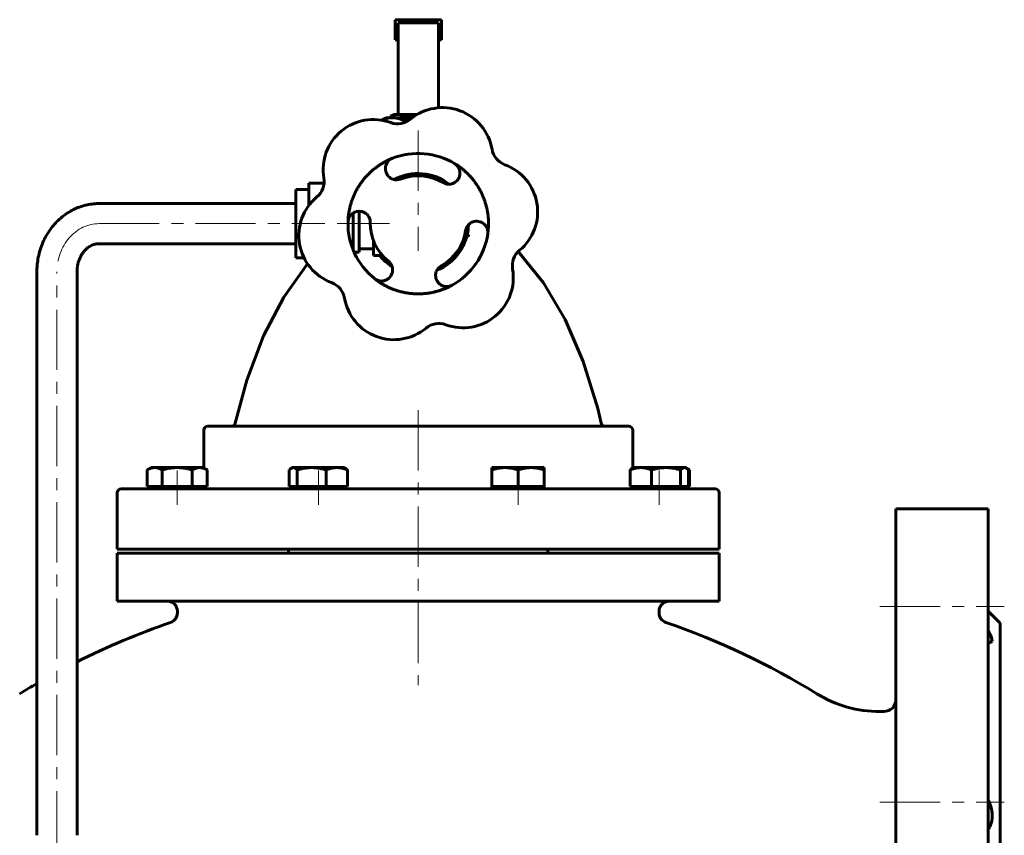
# Model space of a CAD drawing. Header units: millimetres. Extents: x 0 to 594, y 0 to 420.
# Tile 4 of 9: x 106 to 229, y 226 to 327. Entities that reach past the tile are written whole.
import ezdxf

# ---------------------------------------------------------------- set-up
doc = ezdxf.new("R2010")
doc.units = ezdxf.units.MM
doc.linetypes.add('K5LT_AXLED', pattern=[12, 7.5, -1.5, 1.5, -1.5])
doc.linetypes.add('K5LT_BASIC', pattern=[0])
doc.layers.add('Системный слой (1)', color=7, linetype='Continuous', true_color=0x6c6c6c)

# ---------------------------------------------------------------- blocks, each defined once
blk = doc.blocks.new('U2')
at = {"layer": 'Системный слой (1)', "color": 143, "linetype": 'K5LT_BASIC', "lineweight": 60, "true_color": 0x33acca}
for p, q in [((140.89, 302.03), (140.89, 306.28)), ((140.89, 297.79), (140.89, 302.03))]:
    blk.add_line(p, q, dxfattribs=at)
blk = doc.blocks.new('U3')
at = {"layer": 'Системный слой (1)', "color": 143, "linetype": 'K5LT_BASIC', "lineweight": 60, "true_color": 0x33acca}
for p, q in [((189.73, 271.44), (189.64, 271.48)), ((189.82, 271.39), (189.73, 271.44)), ((189.91, 271.34), (189.82, 271.39))]:
    blk.add_line(p, q, dxfattribs=at)
blk = doc.blocks.new('U4')
at = {"layer": 'Системный слой (1)', "color": 143, "linetype": 'K5LT_BASIC', "lineweight": 60, "true_color": 0x33acca}
for p, q in [((153.62, 324.94), (153.24, 324.94)), ((159.02, 324.94), (158.65, 324.94))]:
    blk.add_line(p, q, dxfattribs=at)
blk = doc.blocks.new('U5')
at = {"layer": 'Системный слой (1)', "color": 143, "linetype": 'K5LT_BASIC', "lineweight": 60, "true_color": 0x33acca}
for p, q in [((154.45, 315.43), (154.41, 315.42)), ((155, 315.54), (154.45, 315.43)), ((155.52, 315.61), (155, 315.54)), ((156, 315.64), (155.52, 315.61))]:
    blk.add_line(p, q, dxfattribs=at)
blk = doc.blocks.new('U6')
at = {"layer": 'Системный слой (1)', "color": 143, "linetype": 'K5LT_BASIC', "lineweight": 60, "true_color": 0x33acca}
for p, q in [((189.37, 271.63), (189.3, 271.63)), ((189.45, 271.6), (189.37, 271.63)), ((189.52, 271.57), (189.45, 271.6)), ((189.61, 271.51), (189.52, 271.57)), ((189.69, 271.44), (189.61, 271.51)), ((189.78, 271.34), (189.69, 271.44))]:
    blk.add_line(p, q, dxfattribs=at)
blk = doc.blocks.new('U7')
at = {"layer": 'Системный слой (1)', "color": 143, "linetype": 'K5LT_BASIC', "lineweight": 60, "true_color": 0x33acca}
for start, end in [(291.7608, 358.5945), (219.4348, 238.5945)]:
    blk.add_arc((156.13, 302.03), 6.25, start, end, dxfattribs=at)
blk = doc.blocks.new('U8')
at = {"layer": 'Системный слой (1)', "color": 143, "linetype": 'K5LT_BASIC', "lineweight": 60, "true_color": 0x33acca}
for p, q in [((156.13, 276.78), (129.91, 276.78)), ((182.35, 276.78), (156.13, 276.78))]:
    blk.add_line(p, q, dxfattribs=at)
blk = doc.blocks.new('U9')
at = {"layer": 'Системный слой (1)', "color": 143, "linetype": 'K5LT_BASIC', "lineweight": 60, "true_color": 0x33acca}
for p, q in [((158.25, 307.92), (157.69, 308.09)), ((158.78, 307.69), (158.25, 307.92)), ((159.3, 307.42), (158.78, 307.69))]:
    blk.add_line(p, q, dxfattribs=at)
blk = doc.blocks.new('U10')
at = {"layer": 'Системный слой (1)', "color": 143, "linetype": 'K5LT_BASIC', "lineweight": 60, "true_color": 0x33acca}
for p, q in [((142.34, 297.03), (139.38, 292.87)), ((139.38, 292.87), (136.86, 288.04)), ((136.86, 288.04), (134.79, 282.54)), ((134.79, 282.54), (133.34, 277.17))]:
    blk.add_line(p, q, dxfattribs=at)
blk = doc.blocks.new('U11')
at = {"layer": 'Системный слой (1)', "color": 143, "linetype": 'K5LT_BASIC', "lineweight": 60, "true_color": 0x33acca}
for p, q in [((168.58, 298.55), (171.72, 294.66)), ((171.72, 294.66), (174.42, 290.1)), ((174.42, 290.1), (176.68, 284.87)), ((176.68, 284.87), (178.49, 278.99)), ((178.49, 278.99), (178.92, 277.17))]:
    blk.add_line(p, q, dxfattribs=at)
blk = doc.blocks.new('U12')
at = {"layer": 'Системный слой (1)', "color": 143, "linetype": 'K5LT_BASIC', "lineweight": 60, "true_color": 0x33acca}
for p, q in [((153.81, 307.84), (153.14, 307.52)), ((154.52, 308.07), (153.81, 307.84)), ((155.26, 308.22), (154.52, 308.07))]:
    blk.add_line(p, q, dxfattribs=at)
blk = doc.blocks.new('U13')
at = {"layer": 'Системный слой (1)', "color": 143, "linetype": 'K5LT_BASIC', "lineweight": 60, "true_color": 0x33acca}
for p, q in [((156.13, 268.98), (119.13, 268.98)), ((193.13, 268.98), (156.13, 268.98))]:
    blk.add_line(p, q, dxfattribs=at)
blk = doc.blocks.new('U14')
at = {"layer": 'Системный слой (1)', "color": 143, "linetype": 'K5LT_BASIC', "lineweight": 60, "true_color": 0x33acca}
for p, q in [((153.58, 307.74), (154.03, 307.92)), ((154.03, 307.92), (154.72, 308.13)), ((154.72, 308.13), (155.18, 308.21)), ((153.14, 307.52), (153.14, 307.53)), ((153.14, 307.53), (153.15, 307.53)), ((153.15, 307.53), (153.15, 307.53)), ((153.15, 307.53), (153.16, 307.53)), ((153.16, 307.53), (153.17, 307.54)), ((153.17, 307.54), (153.2, 307.55)), ((153.2, 307.55), (153.25, 307.58)), ((153.25, 307.58), (153.36, 307.64)), ((153.36, 307.64), (153.58, 307.74))]:
    blk.add_line(p, q, dxfattribs=at)
blk = doc.blocks.new('U15')
at = {"layer": 'Системный слой (1)', "color": 143, "linetype": 'K5LT_BASIC', "lineweight": 60, "true_color": 0x33acca}
for start, end in [(98.7154, 118.6011), (58.1619, 73.3264)]:
    blk.add_arc((156.13, 302.03), 6.25, start, end, dxfattribs=at)
blk = doc.blocks.new('U16')
at = {"layer": 'Системный слой (1)', "color": 143, "linetype": 'K5LT_BASIC', "lineweight": 60, "true_color": 0x33acca}
for p, q in [((151.61, 314.92), (151.67, 314.96)), ((151.67, 314.96), (151.73, 315)), ((151.73, 315), (151.8, 315.04))]:
    blk.add_line(p, q, dxfattribs=at)
blk = doc.blocks.new('U17')
at = {"layer": 'Системный слой (1)', "color": 143, "linetype": 'K5LT_BASIC', "lineweight": 60, "true_color": 0x33acca}
for p, q in [((152.53, 315.2), (152.09, 315.09)), ((152.95, 315.23), (152.53, 315.2)), ((152.09, 315.09), (151.63, 314.91))]:
    blk.add_line(p, q, dxfattribs=at)
blk = doc.blocks.new('U18')
at = {"layer": 'Системный слой (1)', "color": 143, "linetype": 'K5LT_BASIC', "lineweight": 60, "true_color": 0x33acca}
for p, q in [((154.65, 314.96), (154.35, 314.88)), ((154.93, 315.03), (154.65, 314.96)), ((155.21, 315.09), (154.93, 315.03))]:
    blk.add_line(p, q, dxfattribs=at)
blk = doc.blocks.new('U19')
at = {"layer": 'Системный слой (1)', "color": 143, "linetype": 'K5LT_BASIC', "lineweight": 60, "true_color": 0x33acca}
for p, q in [((140.16, 271.44), (140.07, 271.34)), ((140.25, 271.51), (140.16, 271.44)), ((140.33, 271.57), (140.25, 271.51)), ((140.41, 271.6), (140.33, 271.57)), ((140.48, 271.63), (140.41, 271.6)), ((140.55, 271.63), (140.48, 271.63))]:
    blk.add_line(p, q, dxfattribs=at)
blk = doc.blocks.new('U20')
at = {"layer": 'Системный слой (1)', "color": 143, "linetype": 'K5LT_BASIC', "lineweight": 60, "true_color": 0x33acca}
for p, q in [((227.13, 251.32), (227.55, 250.52)), ((227.55, 250.52), (227.6, 249.98)), ((227.17, 249.81), (227.13, 249.82)), ((227.21, 249.81), (227.17, 249.81)), ((227.25, 249.81), (227.21, 249.81)), ((227.6, 249.98), (227.25, 249.81))]:
    blk.add_line(p, q, dxfattribs=at)
blk = doc.blocks.new('U22')
at = {"layer": 'Системный слой (1)', "color": 143, "linetype": 'K5LT_BASIC', "lineweight": 60, "true_color": 0x33acca}
for start, end in [(108.9939, 116.6459), (58.4096, 71.0061), (120.0818, 121.5904)]:
    blk.add_arc((156.13, 162.73), 94.77, start, end, dxfattribs=at)

msp = doc.modelspace()

# ---------------------------------------------------------------- linework, layer by layer
at = {"layer": 'Системный слой (1)', "color": 143, "linetype": 'K5LT_BASIC', "lineweight": 60, "true_color": 0x33acca}
for p, q in [((153.2394, 327.4501), (159.023, 327.4501)), ((153.2394, 324.9355), (153.2394, 327.4501)), ((153.6166, 327.0689), (153.6166, 315.6372)), ((158.6458, 327.0689), (153.6166, 327.0689)), ((158.6458, 316.4724), (158.6458, 327.0689)), ((159.023, 327.4501), (159.023, 324.9355)), ((152.1312, 315.2343), (151.7952, 315.0403)), ((152.1312, 315.2343), (152.9491, 315.2343)), ((153.1546, 315.6372), (152.6942, 315.4225)), ((152.6942, 315.4225), (152.6942, 315.2343)), ((152.9491, 315.2343), (155.3972, 315.2343)), ((153.1546, 315.6372), (153.5534, 315.6372)), ((153.5534, 315.6372), (156.0019, 315.6372)), ((154.4127, 315.4225), (154.4127, 315.2343)), ((154.3484, 314.5969), (154.3484, 314.877)), ((154.803, 308.1415), (154.8083, 308.1446)), ((142.4912, 307.0789), (144.4043, 307.0789)), ((142.4912, 307.0789), (142.4912, 304.5566)), ((142.4912, 306.2761), (140.8912, 306.2761)), ((116.3789, 304.5343), (133.0869, 304.5343)), ((133.0869, 304.5343), (135.9957, 304.5343)), ((135.9957, 304.5343), (140.8912, 304.5343)), ((142.4912, 304.5566), (142.709, 304.5566)), ((142.4912, 304.5566), (142.4912, 304.2802)), ((148.0413, 299.5119), (148.0413, 303.3675)), ((148.7912, 303.5752), (148.7912, 298.4706)), ((116.3789, 299.5343), (133.0869, 299.5343)), ((133.0869, 299.5343), (135.9957, 299.5343)), ((135.9957, 299.5343), (140.8912, 299.5343)), ((147.7526, 299.5119), (148.0413, 299.5119)), ((148.0413, 298.7002), (148.0413, 299.5119)), ((150.5412, 299.9355), (150.5412, 298.0643)), ((148.1398, 298.4706), (148.7912, 298.4706)), ((148.7912, 298.891), (150.5412, 298.891)), ((150.5412, 298.0643), (151.422, 298.0643)), ((151.6712, 298.0643), (151.422, 298.0643)), ((141.8999, 297.7925), (140.8912, 297.7925)), ((108.6312, 225.8153), (108.6312, 296.0343)), ((113.6312, 225.8153), (113.6312, 296.0343)), ((129.4107, 271.6022), (129.4107, 276.2843)), ((182.8517, 271.6022), (182.8517, 276.2843)), ((122.8551, 271.6343), (122.3523, 271.344)), ((122.3523, 269.2843), (122.3523, 271.344)), ((122.8551, 271.6343), (123.2905, 271.6343)), ((123.2905, 271.6343), (126.1051, 271.6343)), ((124.2287, 269.2843), (124.2287, 271.344)), ((126.1051, 271.6343), (128.9197, 271.6343)), ((127.9815, 269.2843), (127.9815, 271.344)), ((128.9197, 271.6343), (129.3551, 271.6343)), ((129.3551, 271.6343), (129.8579, 271.344)), ((129.8579, 269.2843), (129.8579, 271.344)), ((140.0691, 269.2843), (140.0691, 271.344)), ((140.444, 271.6343), (140.3293, 271.5681)), ((140.444, 271.6343), (140.5547, 271.6343)), ((140.5547, 271.6343), (142.8528, 271.6343)), ((141.0404, 269.2843), (141.0404, 271.344)), ((142.8528, 271.6343), (145.9921, 271.6343)), ((144.6653, 269.2843), (144.6653, 271.344)), ((145.9921, 271.6343), (146.944, 271.6343)), ((146.944, 271.6343), (147.0587, 271.5681)), ((147.3189, 269.2843), (147.3189, 271.344)), ((165.3184, 271.6343), (166.9434, 271.6343)), ((165.3184, 271.344), (165.3184, 271.6343)), ((165.3184, 269.2843), (165.3184, 271.344)), ((166.9434, 271.6343), (170.1934, 271.6343)), ((168.5684, 269.2843), (168.5684, 271.344)), ((170.1934, 271.6343), (171.8184, 271.6343)), ((171.8184, 271.6343), (171.8184, 271.344)), ((171.8184, 269.2843), (171.8184, 271.344)), ((182.5324, 269.2843), (182.5324, 271.344)), ((182.9073, 271.6343), (182.7927, 271.5681)), ((182.9073, 271.6343), (183.8592, 271.6343)), ((183.8592, 271.6343), (186.9985, 271.6343)), ((185.186, 269.2843), (185.186, 271.344)), ((186.9985, 271.6343), (189.2965, 271.6343)), ((188.8109, 269.2843), (188.8109, 271.344)), ((189.2965, 271.6343), (189.4073, 271.6343)), ((189.4073, 271.6343), (189.5219, 271.5681)), ((189.5219, 271.5681), (189.9101, 271.344)), ((189.7822, 269.2843), (189.7822, 271.344)), ((189.9101, 269.2843), (189.9101, 271.344)), ((123.2905, 269.2843), (122.3523, 269.2843)), ((122.8551, 269.2843), (122.8551, 268.9843)), ((124.2287, 269.2843), (123.2905, 269.2843)), ((126.1051, 269.2843), (124.2287, 269.2843)), ((127.9815, 269.2843), (126.1051, 269.2843)), ((128.9197, 269.2843), (127.9815, 269.2843)), ((129.8579, 269.2843), (128.9197, 269.2843)), ((129.3551, 269.2843), (129.3551, 268.9843)), ((140.5547, 269.2843), (140.0691, 269.2843)), ((140.444, 269.2843), (140.444, 268.9843)), ((141.0404, 269.2843), (140.5547, 269.2843)), ((142.8528, 269.2843), (141.0404, 269.2843)), ((144.6653, 269.2843), (142.8528, 269.2843)), ((145.9921, 269.2843), (144.6653, 269.2843)), ((147.3189, 269.2843), (145.9921, 269.2843)), ((146.944, 269.2843), (146.944, 268.9843)), ((165.3184, 269.2843), (165.3184, 268.9843)), ((166.9434, 269.2843), (165.3184, 269.2843)), ((168.5684, 269.2843), (166.9434, 269.2843)), ((170.1934, 269.2843), (168.5684, 269.2843)), ((171.8184, 269.2843), (170.1934, 269.2843)), ((171.8184, 269.2843), (171.8184, 268.9843)), ((183.8592, 269.2843), (182.5324, 269.2843)), ((182.9073, 269.2843), (182.9073, 268.9843)), ((185.186, 269.2843), (183.8592, 269.2843)), ((186.9985, 269.2843), (185.186, 269.2843)), ((188.8109, 269.2843), (186.9985, 269.2843)), ((189.2965, 269.2843), (188.8109, 269.2843)), ((189.7822, 269.2843), (189.2965, 269.2843)), ((189.4073, 269.2843), (189.4073, 268.9843)), ((189.4073, 269.2843), (189.4073, 268.9843)), ((189.9101, 269.2843), (189.7822, 269.2843)), ((118.6312, 261.4843), (118.6312, 268.4843)), ((193.6312, 261.4843), (193.6312, 268.4843)), ((215.6312, 266.4843), (215.6312, 165.2343)), ((227.1312, 266.4843), (215.6312, 266.4843)), ((227.1312, 266.4843), (227.1312, 165.2343)), ((118.6312, 261.4843), (193.6312, 261.4843)), ((139.9722, 260.9843), (139.9722, 261.4843)), ((172.2902, 260.9843), (172.2902, 261.4843)), ((118.6312, 260.9843), (193.6312, 260.9843)), ((118.6312, 254.9843), (118.6312, 260.9843)), ((193.6312, 254.9843), (193.6312, 260.9843)), ((118.6312, 254.9843), (193.6312, 254.9843)), ((126.1312, 253.7343), (126.1312, 253.5222)), ((186.1312, 253.7343), (186.1312, 253.5222)), ((228.6312, 252.2343), (227.1312, 253.7343)), ((228.6312, 252.2343), (228.6312, 173.2343)), ((213.6312, 241.2343), (214.1312, 241.2343))]:
    msp.add_line(p, q, dxfattribs=at)
at = {"layer": 'Системный слой (1)', "color": 30, "linetype": 'K5LT_AXLED', "lineweight": 18, "true_color": 0xff8000}
for p, q in [((156.1312, 313.635), (156.1312, 298.6518)), ((116.3789, 302.0343), (144.4912, 302.0343)), ((146.0413, 302.0343), (152.5412, 302.0343)), ((111.1312, 223.8153), (111.1312, 296.0343)), ((156.1312, 278.7843), (156.1312, 244.5112)), ((126.1051, 271.2843), (126.1051, 266.9843)), ((143.694, 271.2843), (143.694, 266.9843)), ((168.5684, 271.2843), (168.5684, 266.9843)), ((186.1573, 271.2843), (186.1573, 266.9843)), ((213.6312, 254.3089), (229.1312, 254.3089)), ((213.6312, 229.9551), (229.1312, 229.9551))]:
    msp.add_line(p, q, dxfattribs=at)
at = {"layer": 'Системный слой (1)', "color": 143, "linetype": 'K5LT_BASIC', "lineweight": 60, "true_color": 0x33acca}
for centre, radius, start, end in [((159.1595, 310.2435), 6.25, 9.751813, 129.751813), ((150.5359, 308.7615), 6.25, 69.751813, 189.751813), ((153.5642, 316.9707), 2.5, 249.751813, 309.751813), ((156.1312, 302.0343), 8.75, 58.820187, 111.53515), ((167.783, 311.7256), 2.5, 189.751813, 249.751813), ((153.4294, 308.881), 1.3895, 111.53515, 230.099445), ((159.9419, 308.3315), 1.3895, 300.255893, 58.820187), ((164.7548, 303.5163), 6.25, 309.751813, 69.751813), ((156.1312, 302.0343), 6.25, 51.760801, 118.594537), ((156.1312, 302.0343), 5.971, 58.820187, 111.53515), ((141.9123, 307.2794), 2.5, 309.751813, 9.751813), ((153.4294, 308.881), 1.3895, 230.099445, 250.183555), ((153.4294, 308.881), 1.3895, 250.183555, 291.53515), ((159.9419, 308.3315), 1.3895, 238.820187, 280.171782), ((159.9419, 308.3315), 1.3895, 280.171782, 300.255893), ((147.5076, 300.5522), 6.25, 129.751813, 249.751813), ((148.7723, 302.1858), 1.3895, 60.255893, 178.820187), ((148.7723, 302.1858), 1.3895, 40.171782, 60.255893), ((148.7723, 302.1858), 1.3895, 358.820187, 40.171782), ((156.1312, 302.0343), 8.75, 178.820187, 231.53515), ((156.1312, 302.0343), 5.971, 178.820187, 231.53515), ((163.4115, 300.9508), 1.3895, 130.183555, 171.53515), ((156.1312, 302.0343), 6.25, 342.894197, 358.595408), ((163.4115, 300.9508), 1.3895, 110.099445, 130.183555), ((163.4115, 300.9508), 1.3895, 351.53515, 110.099445), ((156.1312, 302.0343), 5.971, 298.820187, 351.53515), ((156.1312, 302.0343), 8.75, 298.820187, 351.53515), ((170.3501, 296.7892), 2.5, 129.751813, 189.751813), ((151.5527, 296.2711), 1.3895, 10.183555, 51.53515), ((159.6794, 295.5855), 1.3895, 118.820187, 160.171782), ((151.5527, 296.2711), 1.3895, 231.53515, 350.099445), ((151.5527, 296.2711), 1.3895, 350.099445, 10.183555), ((159.6794, 295.5855), 1.3895, 160.171782, 180.255893), ((159.6794, 295.5855), 1.3895, 180.255893, 298.820187), ((161.7265, 295.3071), 6.25, 249.751813, 9.751813), ((144.4794, 292.3429), 2.5, 9.751813, 69.751813), ((153.1029, 293.825), 6.25, 189.751813, 309.751813), ((158.6982, 287.0978), 2.5, 69.751813, 129.751813), ((129.9107, 276.2843), 0.5, 90, 180), ((182.3517, 276.2843), 0.5, 0, 90), ((119.1312, 268.4843), 0.5, 90, 180), ((128.9107, 269.4843), 0.5, 332.715779, 336.428073), ((183.3517, 269.4843), 0.5, 203.571927, 207.284221), ((193.1312, 268.4843), 0.5, 0, 90), ((124.8812, 253.7343), 1.25, 0, 90), ((187.3812, 253.7343), 1.25, 90, 180), ((124.8812, 253.5222), 1.25, 288.993915, 0), ((187.3812, 253.5222), 1.25, 180, 251.006085), ((213.6312, 256.2343), 15, 238.409596, 270), ((214.1312, 242.7343), 1.5, 270, 0)]:
    msp.add_arc(centre, radius, start, end, dxfattribs=at)
at = {"layer": 'Системный слой (1)', "color": 30, "linetype": 'K5LT_AXLED', "lineweight": 18, "true_color": 0xff8000}
msp.add_ellipse((116.3789, 296.0343), major_axis=(0, -6), ratio=0.87461971, start_param=3.14159264, end_param=4.71238898, dxfattribs=at)
at = {"layer": 'Системный слой (1)', "color": 143, "linetype": 'K5LT_BASIC', "lineweight": 60, "true_color": 0x33acca}
for points, weights, degree in [([(153.5534, 315.6372), (153.1546, 315.6372), (152.6942, 315.4225)], [1, 1.04428104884, 1.01222688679], 2), ([(154.3484, 314.877), (153.5985, 315.2343), (152.9491, 315.2343)], [1, 1.0379548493, 1], 2), ([(154.4127, 315.4225), (153.9522, 315.6372), (153.5534, 315.6372)], [1.01222688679, 1.04428104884, 1], 2), ([(147.3831, 302.2144), (147.458, 305.8516), (149.5353, 308.8381), (152.9193, 310.1734)], [1, 0.888340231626, 0.888340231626, 1], 3), ([(160.6613, 309.5203), (163.7737, 307.6368), (165.3214, 304.3445), (164.7859, 300.7462)], [1, 0.888340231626, 0.888340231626, 1], 3), ([(160.3493, 294.3681), (157.1619, 292.6144), (153.5369, 292.9202), (150.6884, 295.1831)], [1, 0.888340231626, 0.888340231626, 1], 3), ([(123.2905, 271.6343), (122.8551, 271.6343), (122.3523, 271.344)], [1, 1.0379548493, 1], 2), ([(124.2287, 271.344), (123.726, 271.6343), (123.2905, 271.6343)], [1, 1.0379548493, 1], 2), ([(126.1051, 271.6343), (125.2343, 271.6343), (124.2287, 271.344)], [1, 1.0379548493, 1], 2), ([(127.9815, 271.344), (126.976, 271.6343), (126.1051, 271.6343)], [1, 1.0379548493, 1], 2), ([(128.9197, 271.6343), (128.4843, 271.6343), (127.9815, 271.344)], [1, 1.0379548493, 1], 2), ([(129.8579, 271.344), (129.3551, 271.6343), (128.9197, 271.6343)], [1, 1.0379548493, 1], 2), ([(141.0404, 271.344), (140.7801, 271.6343), (140.5547, 271.6343)], [1, 1.0379548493, 1], 2), ([(142.8528, 271.6343), (142.0117, 271.6343), (141.0404, 271.344)], [1, 1.0379548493, 1], 2), ([(144.6653, 271.344), (143.694, 271.6343), (142.8528, 271.6343)], [1, 1.0379548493, 1], 2), ([(145.9921, 271.6343), (145.3763, 271.6343), (144.6653, 271.344)], [1, 1.0379548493, 1], 2), ([(147.3189, 271.344), (146.6079, 271.6343), (145.9921, 271.6343)], [1, 1.0379548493, 1], 2), ([(147.0587, 271.5681), (147.1817, 271.4971), (147.3189, 271.344)], [1.01895293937, 1.01965908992, 1], 2), ([(166.9434, 271.6343), (166.1893, 271.6343), (165.3184, 271.344)], [1, 1.0379548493, 1], 2), ([(168.5684, 271.344), (167.6976, 271.6343), (166.9434, 271.6343)], [1, 1.0379548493, 1], 2), ([(170.1934, 271.6343), (169.4393, 271.6343), (168.5684, 271.344)], [1, 1.0379548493, 1], 2), ([(171.8184, 271.344), (170.9476, 271.6343), (170.1934, 271.6343)], [1, 1.0379548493, 1], 2), ([(183.8592, 271.6343), (183.2434, 271.6343), (182.5324, 271.344)], [1, 1.0379548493, 1], 2), ([(182.5324, 271.344), (182.6696, 271.4971), (182.7927, 271.5681)], [1, 1.01965971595, 1.01895289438], 2), ([(185.186, 271.344), (184.475, 271.6343), (183.8592, 271.6343)], [1, 1.0379548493, 1], 2), ([(186.9985, 271.6343), (186.1573, 271.6343), (185.186, 271.344)], [1, 1.0379548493, 1], 2), ([(188.8109, 271.344), (187.8396, 271.6343), (186.9985, 271.6343)], [1, 1.0379548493, 1], 2), ([(189.2965, 271.6343), (189.0712, 271.6343), (188.8109, 271.344)], [1, 1.0379548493, 1], 2)]:
    msp.add_rational_spline(points, weights, degree=degree, dxfattribs=at)
for points, knots in [([(108.6312, 296.0343), (108.6312, 296.0383), (108.6312, 296.0423), (108.6312, 296.0534), (108.6312, 296.0605), (108.6313, 296.0807), (108.6314, 296.0938), (108.6317, 296.1321), (108.632, 296.1573), (108.6332, 296.232), (108.6343, 296.2814), (108.6389, 296.4246), (108.6433, 296.5183), (108.6601, 296.7912), (108.6764, 296.97), (108.7348, 297.4565), (108.7872, 297.7627), (108.9259, 298.3831), (109.0137, 298.6967), (109.2198, 299.3051), (109.3376, 299.6003), (109.6007, 300.1694), (109.7455, 300.4436), (110.0601, 300.9689), (110.2293, 301.2201), (110.5896, 301.6975), (110.7804, 301.924), (111.1811, 302.3503), (111.3907, 302.5505), (111.826, 302.9229), (112.0514, 303.0954), (112.5155, 303.4116), (112.754, 303.5557), (113.2417, 303.8143), (113.4907, 303.9293), (113.9966, 304.1292), (114.2533, 304.2146), (114.7718, 304.3552), (115.0336, 304.4107), (115.5604, 304.4919), (115.8253, 304.5176), (116.1867, 304.5323), (116.2828, 304.5343), (116.3789, 304.5343)], [-0.00000002, -0.00000002, -0.00000002, -0.00000002, 0.01564089, 0.01564089, 0.04301248, 0.04301248, 0.09384544, 0.09384544, 0.19160112, 0.19160112, 0.38320226, 0.38320226, 0.74685876, 0.74685876, 1.44290068, 1.44290068, 2.64735787, 2.64735787, 3.91355687, 3.91355687, 5.15531845, 5.15531845, 6.37488345, 6.37488345, 7.57364152, 7.57364152, 8.75326225, 8.75326225, 9.91557322, 9.91557322, 11.06086039, 11.06086039, 12.19083838, 12.19083838, 13.30860714, 13.30860714, 14.41444346, 14.41444346, 15.51161087, 15.51161087, 16.60447489, 16.60447489, 17, 17, 17, 17]), ([(162.4606, 300.652), (162.4599, 300.6516), (162.4594, 300.6511), (162.3748, 300.5687), (162.2978, 300.4896), (162.2244, 300.4079), (162.2114, 300.393), (162.1995, 300.3789)], [-0.107468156, -0.107468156, -0.107468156, -0.107468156, -0.106952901, -0.106952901, -0.020073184, -0.020073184, 0, 0, 0, 0]), ([(113.6312, 296.0343), (113.6312, 296.1931), (113.6399, 296.3519), (113.6741, 296.6632), (113.6993, 296.8157), (113.7645, 297.1106), (113.8041, 297.2532), (113.8961, 297.5265), (113.9481, 297.6574), (114.0624, 297.9057), (114.1244, 298.0234), (114.2563, 298.2444), (114.326, 298.348), (114.4327, 298.4897), (114.4667, 298.5326), (114.5339, 298.613), (114.5669, 298.6508), (114.6289, 298.7183), (114.6577, 298.7484), (114.7472, 298.8384), (114.809, 298.8954), (114.9508, 299.0153), (115.0314, 299.0762), (115.1929, 299.1849), (115.2739, 299.233), (115.4354, 299.3174), (115.5159, 299.3539), (115.6765, 299.4162), (115.7563, 299.4421), (115.915, 299.484), (115.9938, 299.5001), (116.1512, 299.5233), (116.2296, 299.5304), (116.3316, 299.5339), (116.3553, 299.5343), (116.3789, 299.5343)], [0, 0, 0, 0, 1.68626569, 1.68626569, 3.33746978, 3.33746978, 4.94721624, 4.94721624, 6.51851002, 6.51851002, 8.05189911, 8.05189911, 9.55038999, 9.55038999, 10.23036405, 10.23036405, 10.86542551, 10.86542551, 11.40420891, 11.40420891, 12.52028295, 12.52028295, 13.92059533, 13.92059533, 15.29298412, 15.29298412, 16.64310866, 16.64310866, 17.9760917, 17.9760917, 19.29361882, 19.29361882, 20.60427541, 20.60427541, 21, 21, 21, 21]), ([(132.8517, 276.7843), (132.8517, 276.7843), (132.8517, 276.7843), (132.8729, 276.7857), (132.8942, 276.7857), (132.9169, 276.7886), (132.9186, 276.7889), (132.9307, 276.7906), (132.9411, 276.7924), (132.9561, 276.7955), (132.9608, 276.7965), (132.9674, 276.7981), (132.9695, 276.7986), (132.9724, 276.7993), (132.9734, 276.7996), (132.9752, 276.8), (132.9761, 276.8003), (132.9779, 276.8007), (132.9787, 276.801), (132.9813, 276.8016), (132.983, 276.8021), (132.988, 276.8035), (132.9914, 276.8045), (133.0014, 276.8075), (133.008, 276.8096), (133.0277, 276.8164), (133.0406, 276.8215), (133.0739, 276.8361), (133.0938, 276.8465), (133.1315, 276.8695), (133.1494, 276.882), (133.1828, 276.9091), (133.1985, 276.9237), (133.2284, 276.9551), (133.2426, 276.9721), (133.2687, 277.0081), (133.2807, 277.0271), (133.3021, 277.0665), (133.3115, 277.087), (133.3276, 277.1293), (133.3342, 277.1512), (133.3393, 277.1735)], [0, 0, 0, 0, 0.00069678, 0.00069678, 2.74608195, 2.74608195, 2.95994859, 2.95994859, 4.32950768, 4.32950768, 4.94112127, 4.94112127, 5.21425383, 5.21425383, 5.33622855, 5.33622855, 5.45820327, 5.45820327, 5.573107, 5.573107, 5.79937897, 5.79937897, 6.25015516, 6.25015516, 7.14817204, 7.14817204, 8.94420581, 8.94420581, 11.84241736, 11.84241736, 14.64876133, 14.64876133, 17.40737783, 17.40737783, 20.25473013, 20.25473013, 23.15336053, 23.15336053, 26.04951022, 26.04951022, 29, 29, 29, 29]), ([(179.4104, 276.7843), (179.4104, 276.7843), (179.4104, 276.7843), (179.3892, 276.7857), (179.3679, 276.7857), (179.3452, 276.7886), (179.3436, 276.7889), (179.3314, 276.7906), (179.321, 276.7924), (179.306, 276.7955), (179.3013, 276.7965), (179.2947, 276.7981), (179.2926, 276.7986), (179.2897, 276.7993), (179.2887, 276.7996), (179.2869, 276.8), (179.286, 276.8003), (179.2842, 276.8007), (179.2834, 276.801), (179.2808, 276.8016), (179.2791, 276.8021), (179.2741, 276.8035), (179.2707, 276.8045), (179.2607, 276.8075), (179.2541, 276.8096), (179.2344, 276.8164), (179.2215, 276.8215), (179.1882, 276.8361), (179.1683, 276.8465), (179.1306, 276.8695), (179.1127, 276.882), (179.0793, 276.9091), (179.0636, 276.9237), (179.0337, 276.9551), (179.0196, 276.9721), (178.9934, 277.0081), (178.9814, 277.0271), (178.96, 277.0665), (178.9506, 277.087), (178.9345, 277.1293), (178.9279, 277.1512), (178.9229, 277.1734)], [0, 0, 0, 0, 0.00069679, 0.00069679, 2.74595982, 2.74595982, 2.96007581, 2.96007581, 4.32950986, 4.32950986, 4.94108618, 4.94108618, 5.2142104, 5.2142104, 5.3361851, 5.3361851, 5.4581598, 5.4581598, 5.57306351, 5.57306351, 5.79933543, 5.79933543, 6.25011154, 6.25011154, 7.14812826, 7.14812826, 8.94416171, 8.94416171, 11.84232602, 11.84232602, 14.64871053, 14.64871053, 17.40708094, 17.40708094, 20.25432842, 20.25432842, 23.15313269, 23.15313269, 26.04981738, 26.04981738, 29, 29, 29, 29]), ([(227.1312, 230.2237), (227.2029, 230.0745), (227.322, 229.7991), (227.438, 229.4558), (227.5169, 229.1668), (227.57, 228.9206), (227.6097, 228.6501), (227.6304, 228.3965), (227.6333, 228.1263), (227.6138, 227.8532), (227.5683, 227.5762), (227.4997, 227.3154), (227.3817, 226.9988), (227.2521, 226.7617), (227.1497, 226.6143), (227.1312, 226.5888)], [0, 0, 0, 0, 1.88575121, 3.39606633, 4.11800559, 5.32007166, 6.30776517, 7.32753846, 8.35997477, 9.61094602, 10.77377729, 12.01799076, 13.25484147, 15.51535668, 16, 16, 16, 16])]:
    msp.add_open_spline(points, degree=3, knots=knots, dxfattribs=at)
msp.add_open_spline([(162.1995, 300.3789), (162.1555, 300.3269), (162.1251, 300.2621), (162.1047, 300.1959)], degree=3, dxfattribs=at)

# ---------------------------------------------------------------- block references
at = {"layer": 'Системный слой (1)'}
for name in ['U4', 'U17', 'U5', 'U16', 'U18', 'U14', 'U12', 'U15', 'U9', 'U2', 'U7', 'U11', 'U10', 'U8', 'U19', 'U6', 'U3', 'U13', 'U22', 'U20']:
    msp.add_blockref(name, (0, 0), dxfattribs=at)

doc.saveas('drawing.dxf')
